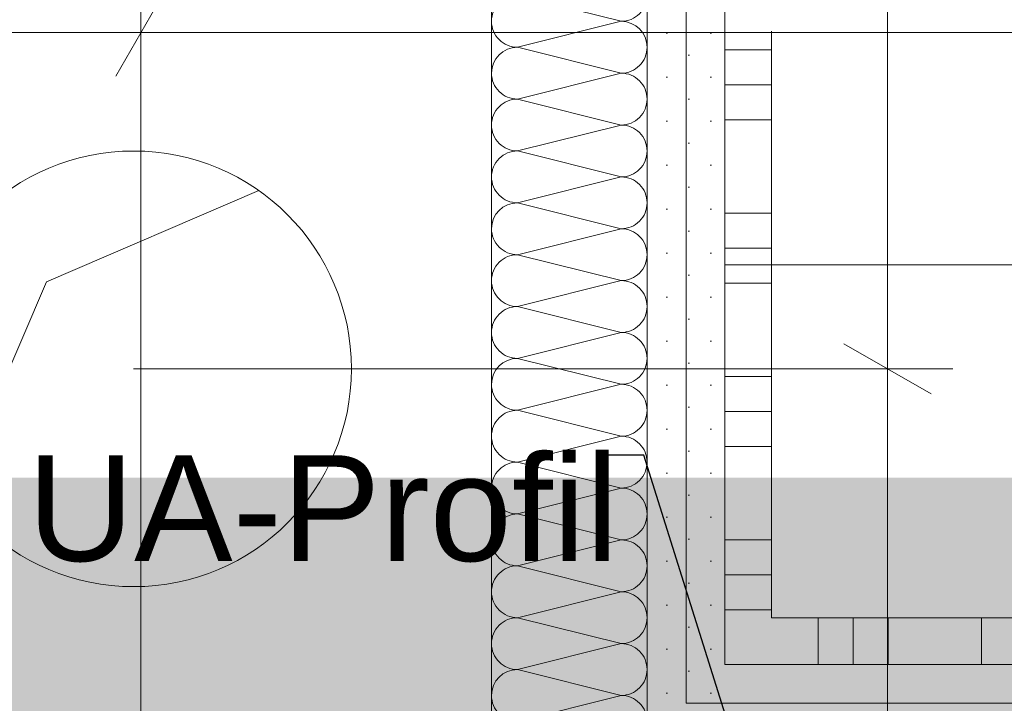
# Model space of a CAD drawing. Header units: metres. Extents: x -3.5 to 65.3, y -10.9 to 16.7.
# Tile 118 of 145: x 42.508 to 42.825, y 4.147 to 4.367. Entities that reach past the tile are written whole.
import ezdxf

# ---------------------------------------------------------------- set-up
doc = ezdxf.new("R2010")
doc.units = ezdxf.units.M
doc.header["$MEASUREMENT"] = 0
doc.linetypes.add('Wipeout_Contour', pattern=[1, 0, -1])
for name, color, linetype in [('102 - Bemaßung_ Beschriftung.Detail_ Ausschnitt', 7, 'Continuous'), ('612 - Struktur.Stahlbau', 7, 'Continuous'), ('654 - Abdeckung.Wand Belag', 7, 'Continuous'), ('Abbruch_603 - Struktur.Bodenplatte_ Decke Roh', 7, 'Continuous'), ('Neubau_102 - Bemaßung_ Beschriftung.Detail_ Ausschnitt', 7, 'Continuous'), ('Neubau_603 - Struktur.Bodenplatte_ Decke Roh', 7, 'Continuous'), ('Neubau_606 - Struktur.Wand Innen Ausbau', 7, 'Continuous'), ('Neubau_650 - Abdeckung.Fußboden Aufbau', 7, 'Continuous')]:
    doc.layers.add(name, color=color, linetype=linetype)
doc.styles.add('ERSTELLTER_STIL_1', font='txt')
doc.linetypes.add('Abbruch 1', pattern='A,0,[1,2022.0244.A_L5A-PL07.10_iB_EG Detail - WC ( 1.18 - 1.19 )1.Shx,S=0.0007936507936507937,R=0,X=0,Y=0],-0.1,0', length=0.1)
doc.dimstyles.new('ERSTELLTER_STIL__1', dxfattribs={"dimtxt": 0.04, "dimasz": 0.02128, "dimexe": 0.18, "dimexo": 0.0625, "dimgap": 0, "dimtad": 1, "dimzin": 0, "dimdsep": 46, "dimtxsty": 'ERSTELLTER_STIL_1', "dimblk": 'ARROWHEAD_2', "dimblk1": 'ARROWHEAD_2', "dimblk2": 'ARROWHEAD_2', "dimcen": 0.09, "dimse1": 1, "dimse2": 1, "dimclrd": 7, "dimclre": 7, "dimclrt": 7, "dimazin": 0, "dimtfac": 1, "dimtdec": 4, "dimtmove": 0, "dimatfit": 3, "dimfxl": 1, "dimtolj": 1, "dimtzin": 0, "dimarcsym": 0})
doc.dimstyles.new('ERSTELLTER_STIL__2', dxfattribs={"dimtxt": 0.04, "dimasz": 0.02128, "dimexe": 0.18, "dimexo": 0.0625, "dimgap": 0, "dimtad": 1, "dimzin": 0, "dimdsep": 46, "dimtxsty": 'ERSTELLTER_STIL_1', "dimblk": 'ARROWHEAD_2', "dimblk1": 'ARROWHEAD_2', "dimblk2": 'ARROWHEAD_2', "dimcen": 0.09, "dimse1": 1, "dimse2": 1, "dimclrd": 7, "dimclre": 7, "dimclrt": 7, "dimazin": 0, "dimtfac": 1, "dimtdec": 4, "dimtmove": 2, "dimatfit": 3, "dimfxl": 1, "dimtolj": 1, "dimtzin": 0, "dimarcsym": 0})
doc.dimstyles.new('ERSTELLTER_STIL__3', dxfattribs={"dimtxt": 0.04, "dimasz": 0.02128, "dimexe": 0.18, "dimexo": 0.0625, "dimgap": 0, "dimtad": 1, "dimtih": 1, "dimtoh": 1, "dimzin": 0, "dimdsep": 46, "dimtxsty": 'ERSTELLTER_STIL_1', "dimblk": 'ARROWHEAD_2', "dimblk1": 'ARROWHEAD_2', "dimblk2": 'ARROWHEAD_2', "dimcen": 0.09, "dimse1": 1, "dimse2": 1, "dimclrd": 7, "dimclre": 7, "dimclrt": 7, "dimazin": 0, "dimtfac": 1, "dimtdec": 4, "dimtmove": 0, "dimatfit": 3, "dimfxl": 1, "dimtolj": 1, "dimtzin": 0, "dimarcsym": 0})
doc.dimstyles.new('ERSTELLTER_STIL__5', dxfattribs={"dimtxt": 0.18, "dimasz": 0.010944, "dimexe": 0.18, "dimexo": 0.0625, "dimgap": 0, "dimtad": 0, "dimtih": 1, "dimtoh": 1, "dimdec": 4, "dimzin": 0, "dimdsep": 46, "dimcen": 0.09, "dimadec": 0, "dimazin": 0, "dimtfac": 1, "dimtdec": 4, "dimtmove": 0, "dimatfit": 3, "dimldrblk": 'ARROWHEAD_11', "dimfxl": 1, "dimtolj": 1, "dimtzin": 0, "dimarcsym": 0})
doc.dimstyles.new('ERSTELLTER_STIL__6', dxfattribs={"dimtxt": 0.04, "dimasz": 0.02128, "dimexe": 0.18, "dimexo": 0.0625, "dimgap": 0, "dimtad": 1, "dimtih": 1, "dimtoh": 1, "dimzin": 0, "dimdsep": 46, "dimtxsty": 'ERSTELLTER_STIL_1', "dimblk": 'ARROWHEAD_2', "dimblk1": 'ARROWHEAD_2', "dimblk2": 'ARROWHEAD_2', "dimcen": 0.09, "dimclrd": 7, "dimclre": 7, "dimclrt": 7, "dimazin": 0, "dimtfac": 1, "dimtdec": 4, "dimtmove": 0, "dimatfit": 3, "dimfxl": 1, "dimtolj": 1, "dimtzin": 0, "dimarcsym": 0})
doc.dimstyles.new('ERSTELLTER_STIL__7', dxfattribs={"dimtxt": 0.04, "dimasz": 0.02128, "dimexe": 0.18, "dimexo": 0.0625, "dimgap": 0, "dimtad": 1, "dimzin": 0, "dimdsep": 46, "dimtxsty": 'ERSTELLTER_STIL_1', "dimblk": 'ARROWHEAD_2', "dimblk1": 'ARROWHEAD_2', "dimblk2": 'ARROWHEAD_2', "dimcen": 0.09, "dimclrd": 7, "dimclre": 7, "dimclrt": 7, "dimazin": 0, "dimtfac": 1, "dimtdec": 4, "dimtmove": 0, "dimatfit": 3, "dimfxl": 1, "dimtolj": 1, "dimtzin": 0, "dimarcsym": 0})
pattern_1 = [(45, (0, 0), (-0.007071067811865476, 0.007071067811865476), [0, -0.01])]

# ---------------------------------------------------------------- blocks, each defined once
blk = doc.blocks.new('*X7')
at = {"layer": '654 - Abdeckung.Wand Belag', "color": 7, "linetype": 'Continuous', "lineweight": 5}
for p, q in [((42.73499999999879, 4.451250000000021), (42.74999113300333, 4.451250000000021)), ((42.73499999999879, 4.440000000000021), (42.74999114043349, 4.440000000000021)), ((42.73499999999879, 4.410000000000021), (42.74999116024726, 4.410000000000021)), ((42.73499999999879, 4.398750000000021), (42.74999116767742, 4.398750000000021)), ((42.73499999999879, 4.387500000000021), (42.74999117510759, 4.387500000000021)), ((42.73499999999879, 4.35750000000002), (42.74999119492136, 4.35750000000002)), ((42.73499999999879, 4.346250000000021), (42.74999120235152, 4.346250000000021)), ((42.73499999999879, 4.33500000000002), (42.74999120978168, 4.33500000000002)), ((42.73499999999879, 4.30500000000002), (42.74999122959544, 4.30500000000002)), ((42.73499999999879, 4.293750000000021), (42.74999123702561, 4.293750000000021)), ((42.73499999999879, 4.28250000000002), (42.74999124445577, 4.28250000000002)), ((42.73499999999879, 4.25250000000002), (42.74999126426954, 4.25250000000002)), ((42.73499999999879, 4.24125000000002), (42.7499912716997, 4.24125000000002)), ((42.73499999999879, 4.23000000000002), (42.74999127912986, 4.23000000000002)), ((42.73499999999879, 4.20000000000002), (42.74999129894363, 4.20000000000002)), ((42.73499999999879, 4.18875000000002), (42.74999130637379, 4.18875000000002)), ((42.73499999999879, 4.17750000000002), (42.74999131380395, 4.17750000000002))]:
    blk.add_line(p, q, dxfattribs=at)
blk = doc.blocks.new('*X139')
at = {"layer": '654 - Abdeckung.Wand Belag', "color": 7, "linetype": 'Continuous', "lineweight": 5}
blk.add_line((42.73499999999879, 4.174996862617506), (42.73499999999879, 4.160005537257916), dxfattribs=at)
blk = doc.blocks.new('*X140')
at = {"layer": '654 - Abdeckung.Wand Belag', "color": 7, "linetype": 'Continuous', "lineweight": 5}
for p, q in [((42.76499999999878, 4.174996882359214), (42.76499999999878, 4.159996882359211)), ((42.77624999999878, 4.174996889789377), (42.77624999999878, 4.159996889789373)), ((42.78749999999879, 4.17499689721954), (42.78749999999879, 4.159996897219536)), ((42.81749999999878, 4.174996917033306), (42.81749999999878, 4.159996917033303))]:
    blk.add_line(p, q, dxfattribs=at)
blk = doc.blocks.new('*X181')
at = {"layer": 'Neubau_606 - Struktur.Wand Innen Ausbau', "color": 7, "linetype": 'Continuous', "lineweight": 5}
for p, q in [((42.70165790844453, 4.383349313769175), (42.66832457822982, 4.375015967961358)), ((42.70165790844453, 4.383349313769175), (42.69506776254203, 4.384996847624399)), ((42.70165791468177, 4.366682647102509), (42.66832457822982, 4.375015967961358)), ((42.70165791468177, 4.366682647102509), (42.66832458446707, 4.358349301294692)), ((42.70165792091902, 4.350015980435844), (42.66832458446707, 4.358349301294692)), ((42.70165792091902, 4.350015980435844), (42.66832459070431, 4.341682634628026)), ((42.70165792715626, 4.333349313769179), (42.66832459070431, 4.341682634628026)), ((42.70165792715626, 4.333349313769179), (42.66832459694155, 4.325015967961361)), ((42.70165793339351, 4.316682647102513), (42.66832459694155, 4.325015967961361)), ((42.70165793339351, 4.316682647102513), (42.6683246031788, 4.308349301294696)), ((42.70165793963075, 4.300015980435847), (42.6683246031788, 4.308349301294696)), ((42.70165793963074, 4.300015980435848), (42.66832460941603, 4.29168263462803)), ((42.70165794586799, 4.283349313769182), (42.66832460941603, 4.29168263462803)), ((42.70165794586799, 4.283349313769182), (42.66832461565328, 4.275015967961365)), ((42.70165795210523, 4.266682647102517), (42.66832461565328, 4.275015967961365)), ((42.70165795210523, 4.266682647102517), (42.66832462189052, 4.258349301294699)), ((42.70165795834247, 4.250015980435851), (42.66832462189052, 4.258349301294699)), ((42.70165795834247, 4.250015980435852), (42.66832462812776, 4.241682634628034)), ((42.70165796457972, 4.233349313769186), (42.66832462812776, 4.241682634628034)), ((42.70165796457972, 4.233349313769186), (42.66832463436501, 4.225015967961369)), ((42.70165797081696, 4.21668264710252), (42.66832463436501, 4.225015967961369)), ((42.70165797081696, 4.21668264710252), (42.66832464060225, 4.208349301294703)), ((42.7016579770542, 4.200015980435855), (42.66832464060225, 4.208349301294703)), ((42.7016579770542, 4.200015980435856), (42.66832464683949, 4.191682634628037)), ((42.70165798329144, 4.18334931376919), (42.66832464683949, 4.191682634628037)), ((42.70165798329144, 4.18334931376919), (42.66832465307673, 4.175015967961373)), ((42.70165798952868, 4.166682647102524), (42.66832465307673, 4.175015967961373)), ((42.70165798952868, 4.166682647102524), (42.66832465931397, 4.158349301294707)), ((42.70165799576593, 4.150015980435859), (42.66832465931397, 4.158349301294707)), ((42.70165799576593, 4.150015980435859), (42.66832466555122, 4.141682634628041)), ((42.69506785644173, 4.134996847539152), (42.66832466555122, 4.141682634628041))]:
    blk.add_line(p, q, dxfattribs=at)
for centre, radius, start, end in [((42.6683245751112, 4.38334930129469), 0.008333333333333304, 168.5972728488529, 180.00002144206), ((42.6683245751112, 4.38334930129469), 0.008333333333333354, 180.0000214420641, 270.00002144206), ((42.70165790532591, 4.391682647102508), 0.008333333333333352, 270.0000214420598, 306.6501386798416), ((42.70165791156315, 4.375015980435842), 0.008333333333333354, 2.144205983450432e-05, 90.00002144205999), ((42.66832458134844, 4.366682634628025), 0.008333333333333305, 90.00002144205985, 180.00002144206), ((42.70165791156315, 4.375015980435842), 0.008333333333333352, 270.0000214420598, 2.144205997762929e-05), ((42.66832458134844, 4.366682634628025), 0.008333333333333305, 180.0000214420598, 270.00002144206), ((42.7016579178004, 4.358349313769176), 0.008333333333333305, 2.144206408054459e-05, 90.00002144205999), ((42.66832458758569, 4.350015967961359), 0.008333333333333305, 90.00002144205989, 180.0000214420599), ((42.7016579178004, 4.358349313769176), 0.008333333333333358, 270.0000214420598, 2.144205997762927e-05), ((42.66832458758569, 4.350015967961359), 0.008333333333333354, 180.0000214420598, 270.0000214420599), ((42.70165792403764, 4.341682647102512), 0.00833333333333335, 2.144205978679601e-05, 90.00002144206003), ((42.66832459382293, 4.333349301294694), 0.008333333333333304, 90.00002144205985, 180.00002144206), ((42.70165792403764, 4.341682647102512), 0.008333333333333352, 270.0000214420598, 2.144206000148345e-05), ((42.66832459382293, 4.333349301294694), 0.008333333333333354, 180.0000214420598, 270.00002144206), ((42.70165793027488, 4.325015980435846), 0.008333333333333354, 2.144205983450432e-05, 90.00002144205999), ((42.66832460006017, 4.316682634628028), 0.008333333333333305, 90.00002144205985, 180.00002144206), ((42.70165793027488, 4.325015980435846), 0.008333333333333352, 270.0000214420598, 2.144205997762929e-05), ((42.66832460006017, 4.316682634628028), 0.008333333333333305, 180.0000214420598, 270.00002144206), ((42.70165793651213, 4.30834931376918), 0.008333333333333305, 2.144205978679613e-05, 90.00002144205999), ((42.66832460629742, 4.300015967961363), 0.008333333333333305, 90.00002144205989, 180.0000214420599), ((42.70165793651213, 4.30834931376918), 0.008333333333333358, 270.0000214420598, 2.144205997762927e-05), ((42.66832460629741, 4.300015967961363), 0.008333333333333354, 180.0000214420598, 270.0000214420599), ((42.70165794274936, 4.291682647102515), 0.00833333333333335, 2.144205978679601e-05, 90.00002144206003), ((42.66832461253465, 4.283349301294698), 0.008333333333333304, 90.00002144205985, 180.00002144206), ((42.70165794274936, 4.291682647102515), 0.008333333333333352, 270.0000214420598, 2.144206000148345e-05), ((42.66832461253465, 4.283349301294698), 0.008333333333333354, 180.0000214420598, 270.00002144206), ((42.70165794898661, 4.27501598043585), 0.008333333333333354, 2.144205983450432e-05, 90.00002144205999), ((42.6683246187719, 4.266682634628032), 0.008333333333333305, 90.00002144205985, 180.00002144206), ((42.70165794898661, 4.27501598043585), 0.008333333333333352, 270.0000214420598, 2.144205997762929e-05), ((42.6683246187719, 4.266682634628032), 0.008333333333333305, 180.0000214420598, 270.00002144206), ((42.70165795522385, 4.258349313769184), 0.008333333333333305, 2.144205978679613e-05, 90.00002144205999), ((42.66832462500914, 4.250015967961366), 0.008333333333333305, 90.00002144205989, 180.0000214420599), ((42.70165795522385, 4.258349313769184), 0.008333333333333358, 270.0000214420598, 2.144205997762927e-05), ((42.66832462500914, 4.250015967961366), 0.008333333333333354, 180.0000214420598, 270.0000214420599), ((42.70165796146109, 4.241682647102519), 0.00833333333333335, 2.144205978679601e-05, 90.00002144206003), ((42.66832463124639, 4.233349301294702), 0.008333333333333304, 90.00002144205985, 180.00002144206), ((42.70165796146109, 4.241682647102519), 0.008333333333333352, 270.0000214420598, 2.144206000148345e-05), ((42.66832463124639, 4.233349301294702), 0.008333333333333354, 180.0000214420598, 270.00002144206), ((42.70165796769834, 4.225015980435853), 0.008333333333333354, 2.144205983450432e-05, 90.00002144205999), ((42.66832463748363, 4.216682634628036), 0.008333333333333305, 90.00002144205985, 180.00002144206), ((42.70165796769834, 4.225015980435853), 0.008333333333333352, 270.0000214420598, 2.144205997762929e-05), ((42.66832463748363, 4.216682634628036), 0.008333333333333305, 180.0000214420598, 270.00002144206), ((42.70165797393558, 4.208349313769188), 0.008333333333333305, 2.144205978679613e-05, 90.00002144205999), ((42.66832464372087, 4.20001596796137), 0.008333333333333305, 90.00002144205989, 180.0000214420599), ((42.70165797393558, 4.208349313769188), 0.008333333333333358, 270.0000214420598, 2.144205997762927e-05), ((42.66832464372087, 4.20001596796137), 0.008333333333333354, 180.0000214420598, 270.0000214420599), ((42.70165798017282, 4.191682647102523), 0.00833333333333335, 2.144205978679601e-05, 90.00002144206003), ((42.66832464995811, 4.183349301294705), 0.008333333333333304, 90.00002144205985, 180.00002144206), ((42.70165798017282, 4.191682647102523), 0.008333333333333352, 270.0000214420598, 2.144206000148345e-05), ((42.66832464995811, 4.183349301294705), 0.008333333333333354, 180.0000214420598, 270.00002144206), ((42.70165798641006, 4.175015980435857), 0.008333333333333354, 2.144205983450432e-05, 90.00002144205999), ((42.66832465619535, 4.16668263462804), 0.008333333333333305, 90.00002144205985, 180.00002144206), ((42.70165798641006, 4.175015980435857), 0.008333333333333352, 270.0000214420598, 2.144205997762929e-05), ((42.66832465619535, 4.16668263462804), 0.008333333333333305, 180.0000214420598, 270.00002144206), ((42.70165799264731, 4.158349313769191), 0.008333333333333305, 2.144205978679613e-05, 90.00002144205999), ((42.6683246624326, 4.150015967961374), 0.008333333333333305, 90.00002144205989, 180.0000214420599), ((42.70165799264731, 4.158349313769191), 0.008333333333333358, 270.0000214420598, 2.144205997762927e-05), ((42.6683246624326, 4.150015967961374), 0.008333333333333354, 180.0000214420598, 270.0000214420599), ((42.70165799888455, 4.141682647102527), 0.00833333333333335, 2.144205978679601e-05, 90.00002144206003), ((42.66832466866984, 4.133349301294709), 0.008333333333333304, 90.00002144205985, 168.5972734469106), ((42.70165799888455, 4.141682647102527), 0.008333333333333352, 306.6501376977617, 2.144206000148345e-05)]:
    blk.add_arc(centre, radius, start, end, dxfattribs=at)
blk = doc.blocks.new('*D200')
at = {"layer": '102 - Bemaßung_ Beschriftung.Detail_ Ausschnitt', "color": 7, "linetype": 'Continuous', "lineweight": 5}
for p, q in [((43.36099313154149, 4.168079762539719), (43.3889931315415, 4.151913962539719)), ((43.39599313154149, 4.159996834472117), (43.35399313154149, 4.159996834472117)), ((43.37499313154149, 4.084996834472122), (43.37499313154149, 4.159996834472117)), ((43.36099313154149, 4.093079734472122), (43.3889931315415, 4.076913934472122)), ((43.39599313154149, 4.084996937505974), (43.35399313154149, 4.084996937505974)), ((43.37499313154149, 3.794995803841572), (43.37499313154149, 4.084996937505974))]:
    blk.add_line(p, q, dxfattribs=at)
at = {"layer": '102 - Bemaßung_ Beschriftung.Detail_ Ausschnitt', "color": 7, "lineweight": 5, "insert": (43.36742756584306, 4.097302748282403), "char_height": 0.04, "attachment_point": 7, "rotation": 90, "style": 'ERSTELLTER_STIL_1'}
blk.add_mtext('\\A1;{\\pql;\\fArial|b0|i0|c0|p38;7\\fArial|b0|i0|c0|p38;\\A1{\\H.66x;\\S5^  ;}}', dxfattribs=at)
at = {"color": 254, "linetype": 'Wipeout_Contour', "lineweight": 0, "ltscale": 174.1816164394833}
blk.add_wipeout([(43.37449313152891, 4.089802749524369), (43.37449313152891, 4.155190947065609), (43.31949313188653, 4.155190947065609), (43.31949313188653, 4.089802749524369)], dxfattribs=at).dxf.layer = '102 - Bemaßung_ Beschriftung.Detail_ Ausschnitt'
blk = doc.blocks.new('ARROWHEAD_2')
at = {"color": 0, "linetype": 'Continuous', "lineweight": 0}
for p, q in [((-0.3781315, -0.655), (0.3781315, 0.655)), ((0, 0), (-1, 0))]:
    blk.add_line(p, q, dxfattribs=at)
blk = doc.blocks.new('*D201')
at = {"layer": '102 - Bemaßung_ Beschriftung.Detail_ Ausschnitt', "color": 7, "linetype": 'Continuous', "lineweight": 5}
for p, q in [((43.37499313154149, 5.760000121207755), (43.37499313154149, 5.773692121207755)), ((43.3889931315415, 5.751917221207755), (43.36099313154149, 5.768083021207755)), ((43.39599313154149, 5.760000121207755), (43.35399313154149, 5.760000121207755)), ((43.37499313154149, 4.159996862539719), (43.37499313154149, 5.760000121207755)), ((43.36099313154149, 4.168079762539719), (43.3889931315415, 4.151913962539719))]:
    blk.add_line(p, q, dxfattribs=at)
at = {"layer": '102 - Bemaßung_ Beschriftung.Detail_ Ausschnitt', "color": 7, "lineweight": 5, "insert": (43.36699313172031, 4.954469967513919), "char_height": 0.04, "attachment_point": 7, "rotation": 90, "style": 'ERSTELLTER_STIL_1'}
blk.add_mtext('\\A1;{\\pql;\\fArial|b0|i0|c0|p38;1,60}', dxfattribs=at)
blk = doc.blocks.new('*D315')
at = {"layer": '102 - Bemaßung_ Beschriftung.Detail_ Ausschnitt', "color": 7, "linetype": 'Continuous', "lineweight": 5}
for p, q in [((42.73499132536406, 4.683997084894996), (42.73499132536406, 4.725997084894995)), ((42.95999132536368, 4.683997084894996), (42.95999132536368, 4.725997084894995)), ((42.74307422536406, 4.718997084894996), (42.72690842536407, 4.690997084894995)), ((42.96807422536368, 4.718997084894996), (42.95190842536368, 4.690997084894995)), ((42.72129932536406, 4.704997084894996), (42.73499132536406, 4.704997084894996)), ((42.73499132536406, 4.704997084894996), (42.95999132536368, 4.704997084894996))]:
    blk.add_line(p, q, dxfattribs=at)
at = {"layer": '102 - Bemaßung_ Beschriftung.Detail_ Ausschnitt', "color": 7, "lineweight": 5, "insert": (42.80712002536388, 4.712562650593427), "char_height": 0.04, "attachment_point": 7, "style": 'ERSTELLTER_STIL_1'}
blk.add_mtext('\\A1;{\\pql;\\fArial|b0|i0|c0|p38;22\\fArial|b0|i0|c0|p38;\\A1{\\H.66x;\\S5^  ;}}', dxfattribs=at)
blk = doc.blocks.new('*D320')
at = {"layer": '102 - Bemaßung_ Beschriftung.Detail_ Ausschnitt', "color": 7, "linetype": 'Continuous', "lineweight": 5}
for p, q in [((42.73499132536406, 4.883997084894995), (42.73499132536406, 4.925997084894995)), ((43.20999132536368, 4.883997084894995), (43.20999132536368, 4.925997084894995)), ((42.74307422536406, 4.918997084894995), (42.72690842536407, 4.890997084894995)), ((43.21807422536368, 4.918997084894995), (43.20190842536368, 4.890997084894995)), ((42.72129932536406, 4.904997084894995), (42.73499132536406, 4.904997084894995)), ((42.73499132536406, 4.904997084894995), (43.20999132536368, 4.904997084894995))]:
    blk.add_line(p, q, dxfattribs=at)
at = {"layer": '102 - Bemaßung_ Beschriftung.Detail_ Ausschnitt', "color": 7, "lineweight": 5, "insert": (42.93212002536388, 4.912562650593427), "char_height": 0.04, "attachment_point": 7, "style": 'ERSTELLTER_STIL_1'}
blk.add_mtext('\\A1;{\\pql;\\fArial|b0|i0|c0|p38;47\\fArial|b0|i0|c0|p38;\\A1{\\H.66x;\\S5^  ;}}', dxfattribs=at)
blk = doc.blocks.new('*D344')
at = {"layer": '102 - Bemaßung_ Beschriftung.Detail_ Ausschnitt', "color": 7, "linetype": 'Continuous', "lineweight": 5}
for p, q in [((43.14194810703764, 4.159996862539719), (43.14194810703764, 4.173688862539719)), ((43.15594810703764, 4.151913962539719), (43.12794810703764, 4.168079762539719)), ((43.16294810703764, 4.159996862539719), (43.12094810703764, 4.159996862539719)), ((43.14194810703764, 4.134997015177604), (43.14194810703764, 4.159996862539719)), ((43.12794810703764, 4.143079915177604), (43.15594810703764, 4.126914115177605)), ((43.16294810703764, 4.134997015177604), (43.12094810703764, 4.134997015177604))]:
    blk.add_line(p, q, dxfattribs=at)
at = {"layer": '102 - Bemaßung_ Beschriftung.Detail_ Ausschnitt', "color": 7, "lineweight": 5, "insert": (43.13438254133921, 4.168088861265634), "char_height": 0.04, "attachment_point": 7, "rotation": 90, "style": 'ERSTELLTER_STIL_1'}
blk.add_mtext('\\A1;{\\pql;\\fArial|b0|i0|c0|p38;2\\fArial|b0|i0|c0|p38;\\A1{\\H.66x;\\S5^  ;}}', dxfattribs=at)
blk = doc.blocks.new('*D412')
at = {"layer": '102 - Bemaßung_ Beschriftung.Detail_ Ausschnitt', "color": 7, "linetype": 'Continuous', "lineweight": 5}
for p, q in [((42.05252176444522, 4.393079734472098), (42.08052176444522, 4.376913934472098)), ((42.08752176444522, 4.384996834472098), (42.04552176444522, 4.384996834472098)), ((42.06652176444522, 4.084996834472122), (42.06652176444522, 4.384996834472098)), ((42.05252176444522, 4.093079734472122), (42.08052176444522, 4.076913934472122)), ((42.08752176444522, 4.084996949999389), (42.04552176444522, 4.084996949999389)), ((42.06652176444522, 3.794996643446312), (42.06652176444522, 4.084996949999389))]:
    blk.add_line(p, q, dxfattribs=at)
at = {"layer": '102 - Bemaßung_ Beschriftung.Detail_ Ausschnitt', "color": 7, "lineweight": 5, "insert": (42.05852176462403, 4.204642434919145), "char_height": 0.04, "attachment_point": 7, "rotation": 90, "style": 'ERSTELLTER_STIL_1'}
blk.add_mtext('\\A1;{\\pql;\\fArial|b0|i0|c0|p38;30}', dxfattribs=at)
blk = doc.blocks.new('ARROWHEAD_11')
at = {"color": 0, "linetype": 'Continuous', "lineweight": 0}
blk.add_line((0, 0), (-1, 0), dxfattribs=at)
at = {"color": 0, "linetype": 'Continuous', "lineweight": 0, "const_width": 0.25, "flags": 128}
blk.add_lwpolyline([(-0.125, 0, 1), (0.125, 0, 1)], format="xyb", close=True, dxfattribs=at)
blk = doc.blocks.new('*D448')
at = {"layer": '102 - Bemaßung_ Beschriftung.Detail_ Ausschnitt', "color": 7, "linetype": 'Continuous', "lineweight": 5}
for p, q in [((40.2, 4.342082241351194), (40.2, 5.199982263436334)), ((42.54733764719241, 3.904999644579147), (42.54733764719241, 4.384082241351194)), ((40.20808289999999, 4.377082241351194), (40.1919171, 4.349082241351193)), ((42.55542054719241, 4.377082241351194), (42.53925474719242, 4.349082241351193)), ((40.186308, 4.363082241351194), (40.2, 4.363082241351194)), ((40.2, 4.363082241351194), (42.54733764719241, 4.363082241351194))]:
    blk.add_line(p, q, dxfattribs=at)
at = {"color": 254, "linetype": 'Wipeout_Contour', "lineweight": 0, "ltscale": 166.4356485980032}
blk.add_wipeout([(41.29292352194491, 4.363582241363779), (41.454414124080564, 4.363582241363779), (41.454414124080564, 4.41858224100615), (41.29292352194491, 4.41858224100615)], dxfattribs=at).dxf.layer = '102 - Bemaßung_ Beschriftung.Detail_ Ausschnitt'
at = {"layer": '102 - Bemaßung_ Beschriftung.Detail_ Ausschnitt', "color": 7, "lineweight": 5, "insert": (41.30042352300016, 4.363319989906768), "char_height": 0.04, "attachment_point": 7, "style": 'ERSTELLTER_STIL_1'}
blk.add_mtext('\\A1;{\\pql;\\fArial|b0|i0|c0|p38;2,34\\fArial|b0|i0|c0|p38;\\A1{\\H.66x;\\S73^  ;}}', dxfattribs=at)
blk = doc.blocks.new('*D449')
at = {"layer": '102 - Bemaßung_ Beschriftung.Detail_ Ausschnitt', "color": 7, "linetype": 'Continuous', "lineweight": 5}
for p, q in [((42.54733764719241, 3.904999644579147), (42.54733764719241, 4.384082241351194)), ((43.04497499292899, 3.892306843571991), (43.04497499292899, 4.384082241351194)), ((42.55542054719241, 4.377082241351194), (42.53925474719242, 4.349082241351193)), ((43.05305789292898, 4.377082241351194), (43.03689209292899, 4.349082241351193)), ((42.54733764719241, 4.363082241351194), (43.04497499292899, 4.363082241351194))]:
    blk.add_line(p, q, dxfattribs=at)
at = {"layer": '102 - Bemaßung_ Beschriftung.Detail_ Ausschnitt', "color": 7, "lineweight": 5, "insert": (42.74576811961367, 4.370423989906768), "char_height": 0.04, "attachment_point": 7, "style": 'ERSTELLTER_STIL_1'}
blk.add_mtext('\\A1;{\\pql;\\fArial|b0|i0|c0|p38;49\\fArial|b0|i0|c0|p38;\\A1{\\H.66x;\\S76^  ;}}', dxfattribs=at)
at = {"color": 254, "linetype": 'Wipeout_Contour', "lineweight": 0, "ltscale": 172.0946132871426}
blk.add_wipeout([(42.7382681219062, 4.363582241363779), (42.8540445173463, 4.363582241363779), (42.8540445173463, 4.41858224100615), (42.7382681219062, 4.41858224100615)], dxfattribs=at).dxf.layer = '102 - Bemaßung_ Beschriftung.Detail_ Ausschnitt'
blk = doc.blocks.new('*D451')
at = {"layer": '102 - Bemaßung_ Beschriftung.Detail_ Ausschnitt', "color": 7, "linetype": 'Continuous', "lineweight": 5}
for p, q in [((42.77322826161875, 4.263082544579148), (42.80122826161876, 4.246916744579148)), ((42.80822826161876, 4.254999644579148), (42.54497499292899, 4.254999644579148)), ((42.78722826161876, 3.904999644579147), (42.78722826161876, 4.254999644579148)), ((42.77322826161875, 3.913082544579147), (42.80122826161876, 3.896916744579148)), ((42.80822826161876, 3.904999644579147), (42.54733764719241, 3.904999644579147)), ((42.78722826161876, 3.891307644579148), (42.78722826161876, 3.904999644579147))]:
    blk.add_line(p, q, dxfattribs=at)
at = {"color": 254, "linetype": 'Wipeout_Contour', "lineweight": 0, "ltscale": 171.825179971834}
blk.add_wipeout([(42.78672826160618, 4.042145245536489), (42.78672826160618, 4.117854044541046), (42.7317282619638, 4.117854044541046), (42.7317282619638, 4.042145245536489)], dxfattribs=at).dxf.layer = '102 - Bemaßung_ Beschriftung.Detail_ Ausschnitt'
at = {"layer": '102 - Bemaßung_ Beschriftung.Detail_ Ausschnitt', "color": 7, "lineweight": 5, "insert": (42.77922826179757, 4.049645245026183), "char_height": 0.04, "attachment_point": 7, "rotation": 90, "style": 'ERSTELLTER_STIL_1'}
blk.add_mtext('\\A1;{\\pql;\\fArial|b0|i0|c0|p38;35}', dxfattribs=at)
blk = doc.blocks.new('*D452')
at = {"layer": '102 - Bemaßung_ Beschriftung.Detail_ Ausschnitt', "color": 7, "linetype": 'Continuous', "lineweight": 5}
for p, q in [((42.78722826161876, 5.759999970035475), (42.78722826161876, 5.773691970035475)), ((42.80122826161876, 5.751917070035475), (42.77322826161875, 5.768082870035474)), ((42.80822826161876, 5.759999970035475), (42.64998900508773, 5.759999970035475)), ((42.78722826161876, 4.254999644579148), (42.78722826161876, 5.759999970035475)), ((42.77322826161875, 4.263082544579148), (42.80122826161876, 4.246916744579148)), ((42.80822826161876, 4.254999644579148), (42.54497499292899, 4.254999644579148))]:
    blk.add_line(p, q, dxfattribs=at)
at = {"color": 254, "linetype": 'Wipeout_Contour', "lineweight": 0, "ltscale": 172.2170857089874}
blk.add_wipeout([(42.78672826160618, 4.936771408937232), (42.78672826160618, 5.0782282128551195), (42.7317282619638, 5.0782282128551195), (42.7317282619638, 4.936771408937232)], dxfattribs=at).dxf.layer = '102 - Bemaßung_ Beschriftung.Detail_ Ausschnitt'
at = {"layer": '102 - Bemaßung_ Beschriftung.Detail_ Ausschnitt', "color": 7, "lineweight": 5, "insert": (42.78699051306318, 4.944271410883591), "char_height": 0.04, "attachment_point": 7, "rotation": 90, "style": 'ERSTELLTER_STIL_1'}
blk.add_mtext('\\A1;{\\pql;\\fArial|b0|i0|c0|p38;1,50\\fArial|b0|i0|c0|p38;\\A1{\\H.66x;\\S5^  ;}}', dxfattribs=at)
blk = doc.blocks.new('*D453')
at = {"layer": '102 - Bemaßung_ Beschriftung.Detail_ Ausschnitt', "color": 7, "linetype": 'Continuous', "lineweight": 5}
for p, q in [((43.14220048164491, 5.759999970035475), (43.14220048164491, 5.773691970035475)), ((43.15620048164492, 5.751917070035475), (43.12820048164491, 5.768082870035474)), ((43.16320048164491, 5.759999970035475), (42.64998900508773, 5.759999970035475)), ((43.14220048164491, 3.892305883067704), (43.14220048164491, 5.759999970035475)), ((43.12820048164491, 3.900388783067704), (43.15620048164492, 3.884222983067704)), ((43.24497499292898, 3.892305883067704), (43.12120048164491, 3.892305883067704)), ((43.14220048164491, 3.878613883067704), (43.14220048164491, 3.892305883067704))]:
    blk.add_line(p, q, dxfattribs=at)
at = {"color": 254, "linetype": 'Wipeout_Contour', "lineweight": 0, "ltscale": 173.5451780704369}
blk.add_wipeout([(43.14170048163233, 4.745407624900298), (43.14170048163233, 4.906898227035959), (43.08670048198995, 4.906898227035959), (43.08670048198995, 4.745407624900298)], dxfattribs=at).dxf.layer = '102 - Bemaßung_ Beschriftung.Detail_ Ausschnitt'
at = {"layer": '102 - Bemaßung_ Beschriftung.Detail_ Ausschnitt', "color": 7, "lineweight": 5, "insert": (43.14196273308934, 4.752907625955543), "char_height": 0.04, "attachment_point": 7, "rotation": 90, "style": 'ERSTELLTER_STIL_1'}
blk.add_mtext('\\A1;{\\pql;\\fArial|b0|i0|c0|p38;1,86\\fArial|b0|i0|c0|p38;\\A1{\\H.66x;\\S77^  ;}}', dxfattribs=at)

msp = doc.modelspace()

# ---------------------------------------------------------------- hatches: boundary and pattern name
at = {"layer": 'Neubau_606 - Struktur.Wand Innen Ausbau', "linetype": 'Continuous', "lineweight": 0, "true_color": 0x000000}
h = msp.add_hatch(dxfattribs=at)
h.set_pattern_fill('Gips_0001', color=18, style=0, pattern_type=2)
h.set_pattern_definition(pattern_1)
h.paths.add_polyline_path([(42.72249121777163, 4.447496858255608), (42.72249132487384, 4.159996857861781), (42.73499132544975, 4.159996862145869), (42.73499121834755, 4.447496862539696)])
h = msp.add_hatch(dxfattribs=at)
h.set_pattern_fill('Gips_0001', color=18, style=0, pattern_type=2)
h.set_pattern_definition(pattern_1)
h.paths.add_polyline_path([(42.70999122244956, 4.434996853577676), (42.70999132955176, 4.147496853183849), (42.72249133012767, 4.147496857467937), (42.72249122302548, 4.434996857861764)])
h = msp.add_hatch(dxfattribs=at)
h.set_pattern_fill('Gips_0001', color=18, style=0, pattern_type=2)
h.set_pattern_definition(pattern_1)
h.paths.add_polyline_path([(42.73499132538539, 4.159996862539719), (42.72249132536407, 4.1599968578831), (42.72249133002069, 4.147496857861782)])
h = msp.add_hatch(dxfattribs=at)
h.set_pattern_fill('Gips_0001', color=18, style=0, pattern_type=2)
h.set_pattern_definition(pattern_1)
h.paths.add_polyline_path([(42.73499132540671, 4.159996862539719), (42.72249133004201, 4.147496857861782), (42.73499133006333, 4.147496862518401)])
h = msp.add_hatch(dxfattribs=at)
h.set_pattern_fill('Gips_0001', color=18, style=0, pattern_type=2)
h.set_pattern_definition(pattern_1)
h.paths.add_polyline_path([(42.73499133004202, 4.147496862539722), (44.37749057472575, 4.147497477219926), (44.37749057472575, 4.159997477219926), (42.73499132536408, 4.159996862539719)])
h = msp.add_hatch(dxfattribs=at)
h.set_pattern_fill('Gips_0001', color=18, style=0, pattern_type=2)
h.set_pattern_definition(pattern_1)
h.paths.add_polyline_path([(42.72249133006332, 4.147496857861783), (42.70999133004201, 4.147496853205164), (42.70999133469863, 4.134996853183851)])
h = msp.add_hatch(dxfattribs=at)
h.set_pattern_fill('Gips_0001', color=18, style=0, pattern_type=2)
h.set_pattern_definition(pattern_1)
h.paths.add_polyline_path([(42.72249133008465, 4.147496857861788), (42.70999133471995, 4.134996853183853), (42.72249133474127, 4.134996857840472)])
h = msp.add_hatch(dxfattribs=at)
h.set_pattern_fill('Gips_0001', color=18, style=0, pattern_type=2)
h.set_pattern_definition(pattern_1)
h.paths.add_polyline_path([(42.72249133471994, 4.134996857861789), (44.36499051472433, 4.134997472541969), (44.36499051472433, 4.14749747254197), (42.72249133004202, 4.147496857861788)])
at = {"layer": 'Neubau_650 - Abdeckung.Fußboden Aufbau', "linetype": 'Continuous', "lineweight": 13, "true_color": 0xafafaf}
h = msp.add_hatch(dxfattribs=at)
h.set_pattern_fill('Raster_60x60_Fuge_2mm_0001', color=253, style=0, pattern_type=2)
h.set_pattern_definition([(0, (44.81398998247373, 4.889997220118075), (0, 0.602), []), (90, (44.81398998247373, 4.889997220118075), (-0.602, 0), [])])
h.paths.add_polyline_path([(42.43499016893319, 5.760000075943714), (42.43499016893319, 4.459997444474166), (42.73499190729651, 4.459996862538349), (42.73499132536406, 4.159996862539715), (44.28999011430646, 4.159997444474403), (44.2899901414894, 4.775000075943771), (44.38999043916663, 4.775000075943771), (44.38999043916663, 5.660000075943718), (44.28999009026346, 5.660000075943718), (44.28999005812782, 5.760000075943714)])

# ---------------------------------------------------------------- linework, layer by layer
at = {"layer": '654 - Abdeckung.Wand Belag', "color": 7, "linetype": 'Continuous', "lineweight": 5, "flags": 128}
for points in [[(42.73499112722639, 4.459996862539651), (42.73499131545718, 4.174996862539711)], [(42.74999131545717, 4.174996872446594), (42.7499911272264, 4.45999686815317)], [(42.73499132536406, 4.159996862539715), (42.73499131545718, 4.174996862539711)], [(44.27499025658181, 4.174997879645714), (42.74999131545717, 4.174996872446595)], [(42.73499132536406, 4.159996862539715), (44.27499024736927, 4.159997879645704)]]:
    msp.add_lwpolyline(points, dxfattribs=at)
at = {"layer": 'Abbruch_603 - Struktur.Bodenplatte_ Decke Roh', "color": 7, "linetype": 'Abbruch 1', "lineweight": 18}
for centre, radius, start, end in [((42.54497499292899, 4.254999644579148), 0.07000000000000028, 90, 180), ((42.54497499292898, 4.254999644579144), 0.07000000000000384, 0, 90), ((42.54497499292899, 4.254999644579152), 0.07000000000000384, 180, 270), ((42.54497499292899, 4.254999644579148), 0.07000000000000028, 270, 0)]:
    msp.add_arc(centre, radius, start, end, dxfattribs=at)
at = {"layer": 'Neubau_603 - Struktur.Bodenplatte_ Decke Roh', "color": 1, "linetype": 'Continuous', "lineweight": 5}
for p, q in [((42.51697499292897, 4.282999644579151), (42.58524331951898, 4.31225749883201)), ((42.48771713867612, 4.214731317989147), (42.51697499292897, 4.282999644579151))]:
    msp.add_line(p, q, dxfattribs=at)
at = {"layer": 'Neubau_606 - Struktur.Wand Innen Ausbau', "color": 1, "linetype": 'Continuous', "lineweight": 5}
for p, q in [((42.722491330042, 4.147496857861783), (42.72249122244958, 4.434996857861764)), ((42.70999133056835, 4.14749685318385), (42.7099912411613, 4.384996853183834)), ((42.70999133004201, 4.147496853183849), (42.70999133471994, 4.134996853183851)), ((42.70999133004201, 4.147496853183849), (42.70999133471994, 4.134996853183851)), ((44.36499051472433, 4.14749747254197), (42.72249133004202, 4.147496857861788))]:
    msp.add_line(p, q, dxfattribs=at)
at = {"layer": 'Neubau_606 - Struktur.Wand Innen Ausbau', "color": 1, "linetype": 'Continuous', "lineweight": 5, "flags": 128}
for points in [[(42.73499132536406, 4.159996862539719), (42.73499121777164, 4.447496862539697)], [(42.65999124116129, 4.384996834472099), (42.65999133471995, 4.134996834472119)], [(44.28999060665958, 4.159997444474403), (42.73499132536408, 4.159996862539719)]]:
    msp.add_lwpolyline(points, dxfattribs=at)
at = {"layer": 'Neubau_650 - Abdeckung.Fußboden Aufbau', "color": 1, "linetype": 'Continuous', "lineweight": 13, "flags": 128}
msp.add_lwpolyline([(42.43499016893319, 5.760000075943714), (42.43499016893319, 4.459997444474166), (42.73499190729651, 4.459996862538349), (42.73499132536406, 4.159996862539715), (44.28999011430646, 4.159997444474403), (44.2899901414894, 4.775000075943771), (44.38999043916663, 4.775000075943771)], dxfattribs=at)

# ---------------------------------------------------------------- block references
at = {"layer": '654 - Abdeckung.Wand Belag', "color": 7, "lineweight": 5}
for name in ['*X7', '*X139', '*X140']:
    msp.add_blockref(name, (0, 0), dxfattribs=at)
at = {"layer": 'Neubau_606 - Struktur.Wand Innen Ausbau', "color": 1, "lineweight": 13}
msp.add_blockref('*X181', (0, 0), dxfattribs=at)

# ---------------------------------------------------------------- next in the draw order: dimensions: what is measured, and where the dimension line sits
at = {"layer": '102 - Bemaßung_ Beschriftung.Detail_ Ausschnitt', "color": 7, "linetype": 'Continuous', "lineweight": 5}
dim = msp.add_linear_dim(base=(43.37499313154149, 4.159996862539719), p1=(42.65999135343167, 4.084996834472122), p2=(42.73499132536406, 4.159996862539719), angle=90, dimstyle='ERSTELLTER_STIL__1', dxfattribs=at)
dim.commit()
dim.dimension.update_dxf_attribs({"geometry": '*D200', "text_midpoint": (43.3469931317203, 4.166573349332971), "dimtype": 160, "text_rotation": 90})

# ---------------------------------------------------------------- next in the draw order: hatches: boundary and pattern name
at = {"layer": '612 - Struktur.Stahlbau', "linetype": 'Continuous', "lineweight": 0, "true_color": 0x006a00}
msp.add_hatch(color=96, dxfattribs=at).paths.add_polyline_path([(40.19932680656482, 4.219982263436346), (47.0299970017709, 4.219982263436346), (47.0299970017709, 3.719982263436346), (40.19932680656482, 3.719982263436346)])

# ---------------------------------------------------------------- next in the draw order: texts
at = {"layer": 'Neubau_102 - Bemaßung_ Beschriftung.Detail_ Ausschnitt', "color": 7, "linetype": 'Continuous', "lineweight": 9, "insert": (42.60582795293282, 4.227225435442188), "char_height": 0.034, "attachment_point": 2, "style": 'ERSTELLTER_STIL_1'}
msp.add_mtext('\\A1;{\\pqc;\\fArial|b0|i0|c0|p38;UA-Profil}', dxfattribs=at)

# ---------------------------------------------------------------- next in the draw order: dimensions: what is measured, and where the dimension line sits
at = {"layer": '102 - Bemaßung_ Beschriftung.Detail_ Ausschnitt', "color": 7, "linetype": 'Continuous', "lineweight": 5}
for base, p1, p2, dimstyle, picture, middle in [((43.37499313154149, 5.760000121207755), (42.73499132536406, 4.159996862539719), (42.33499121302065, 5.760000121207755), 'ERSTELLTER_STIL__2', '*D201', (43.3469931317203, 5.006422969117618)), ((42.06652176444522, 4.384996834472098), (42.65999135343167, 4.084996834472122), (42.65999124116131, 4.384996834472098), 'ERSTELLTER_STIL__1', '*D412', (42.03852176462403, 4.235136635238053)), ((43.14194810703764, 4.159996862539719), (42.95999132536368, 4.134997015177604), (42.73499132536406, 4.159996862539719), 'ERSTELLTER_STIL__1', '*D344', (43.11394810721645, 4.237359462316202))]:
    dim = msp.add_linear_dim(base=base, p1=p1, p2=p2, angle=90, dimstyle=dimstyle, dxfattribs=at)
    dim.commit()
    dim.dimension.update_dxf_attribs({"geometry": picture, "text_midpoint": middle, "dimtype": 160, "text_rotation": 90})
for base, p2, picture, middle in [((43.20999132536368, 4.904997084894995), (43.20999132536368, 4.159997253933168), '*D320', (43.0166378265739, 4.93299708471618)), ((42.95999132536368, 4.704997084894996), (42.95999132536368, 4.034997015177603), '*D315', (42.8916378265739, 4.732997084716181))]:
    dim = msp.add_linear_dim(base=base, p1=(42.73499132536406, 4.159996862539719), p2=p2, dimstyle='ERSTELLTER_STIL__3', dxfattribs=at)
    dim.commit()
    dim.dimension.update_dxf_attribs({"geometry": picture, "text_midpoint": middle, "dimtype": 160})

# ---------------------------------------------------------------- next in the draw order: leaders
at = {"layer": 'Neubau_102 - Bemaßung_ Beschriftung.Detail_ Ausschnitt', "color": 1, "linetype": 'Continuous', "lineweight": 13, "annotation_type": 0, "has_hookline": 1, "hookline_direction": 1, "text_width": 0.182784}
msp.add_leader([(42.73892978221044, 4.131763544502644), (42.70892974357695, 4.227225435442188), (42.69721995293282, 4.227225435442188)], dimstyle='ERSTELLTER_STIL__5', dxfattribs=at)

# ---------------------------------------------------------------- next in the draw order: dimensions: what is measured, and where the dimension line sits
at = {"layer": '102 - Bemaßung_ Beschriftung.Detail_ Ausschnitt', "color": 7, "linetype": 'Continuous', "lineweight": 5}
dim = msp.add_linear_dim(base=(42.54733764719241, 4.363082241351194), p1=(40.2, 5.199982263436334), p2=(42.54733764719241, 3.904999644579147), dimstyle='ERSTELLTER_STIL__6', dxfattribs=at)
dim.commit()
dim.dimension.update_dxf_attribs({"geometry": '*D448', "text_midpoint": (41.42164712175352, 4.391082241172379), "dimtype": 160})

# ---------------------------------------------------------------- next in the draw order: dimensions: what is measured, and where the dimension line sits
dim = msp.add_linear_dim(base=(43.04497499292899, 4.363082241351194), p1=(42.54733764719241, 3.904999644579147), p2=(43.04497499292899, 3.892306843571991), dimstyle='ERSTELLTER_STIL__6', dxfattribs=at)
dim.commit()
dim.dimension.update_dxf_attribs({"geometry": '*D449', "text_midpoint": (42.84553292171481, 4.391082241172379), "dimtype": 160})

# ---------------------------------------------------------------- next in the draw order: dimensions: what is measured, and where the dimension line sits
dim = msp.add_linear_dim(base=(42.78722826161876, 4.254999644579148), p1=(42.54733764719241, 3.904999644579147), p2=(42.54497499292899, 4.254999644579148), angle=90, dimstyle='ERSTELLTER_STIL__7', dxfattribs=at)
dim.commit()
dim.dimension.update_dxf_attribs({"geometry": '*D451', "text_midpoint": (42.75922826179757, 4.080139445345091), "dimtype": 160, "text_rotation": 90})

# ---------------------------------------------------------------- next in the draw order: dimensions: what is measured, and where the dimension line sits
dim = msp.add_linear_dim(base=(42.78722826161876, 5.759999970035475), p1=(42.54497499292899, 4.254999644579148), p2=(42.64998900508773, 5.759999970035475), angle=90, dimstyle='ERSTELLTER_STIL__7', dxfattribs=at)
dim.commit()
dim.dimension.update_dxf_attribs({"geometry": '*D452', "text_midpoint": (42.75922826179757, 5.050248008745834), "dimtype": 160, "text_rotation": 90})

# ---------------------------------------------------------------- next in the draw order: dimensions: what is measured, and where the dimension line sits
dim = msp.add_linear_dim(base=(43.14220048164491, 5.759999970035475), p1=(43.24497499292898, 3.892305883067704), p2=(42.64998900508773, 5.759999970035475), angle=90, dimstyle='ERSTELLTER_STIL__7', dxfattribs=at)
dim.commit()
dim.dimension.update_dxf_attribs({"geometry": '*D453', "text_midpoint": (43.11420048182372, 4.874131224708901), "dimtype": 160, "text_rotation": 90})

doc.saveas('drawing.dxf')
